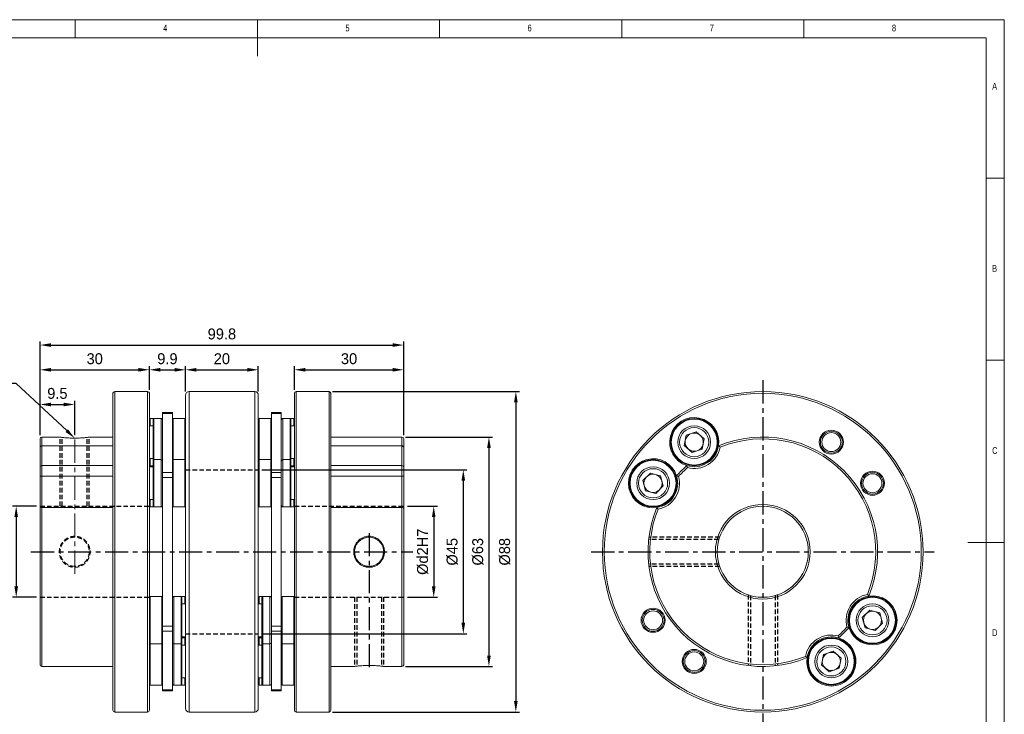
# Model space of a CAD drawing. Header units: millimetres. Extents: x 5 to 415, y 5 to 292.
# Tile 3 of 3: x 145 to 415, y 101 to 292. Entities that reach past the tile are written whole.
import ezdxf
from ezdxf import colors
from ezdxf.entities.mleader import LeaderData, LeaderLine
from ezdxf.math import Vec2, Vec3

# ---------------------------------------------------------------- set-up
doc = ezdxf.new("R2010")
doc.units = ezdxf.units.MM
doc.header["$PDSIZE"] = -1
doc.linetypes.add('CENTER', pattern=[10.16, 6.35, -1.27, 1.27, -1.27])
doc.linetypes.add('HIDDEN', pattern=[1.905, 1.27, -0.635])
doc.styles.add('SLDTEXTSTYLE0', font='TXT', dxfattribs={"width": 0.75})
doc.dimstyles.new('ISO-25', dxfattribs={"dimtxt": 2.5, "dimasz": 2.5, "dimexe": 1.25, "dimexo": 0.625, "dimtad": 1, "dimtxsty": 'Standard', "dimcen": 2.5, "dimadec": 0, "dimazin": 0, "dimtfac": 1, "dimtmove": 0, "dimatfit": 3, "dimfxl": 0, "dimarcsym": 0})

# ---------------------------------------------------------------- blocks, each defined once
blk = doc.blocks.new('*D4')
at = {"color": 1, "lineweight": -2}
for p, q in [((150.36, 177.92), (150.36, 196.88)), ((153.36, 195.88), (177.36, 195.88)), ((180.36, 190.42), (180.36, 196.88))]:
    blk.add_line(p, q, dxfattribs=at)
at = {"color": 1}
for points in [[(153.36, 196.38), (153.36, 195.38), (150.36, 195.88)], [(177.36, 196.38), (177.36, 195.38), (180.36, 195.88)]]:
    blk.add_solid(points, dxfattribs=at)
at = {"layer": 'Defpoints', "color": 0}
for p in [(180.36, 195.88), (180.36, 189.42), (150.36, 176.92)]:
    blk.add_point(p, dxfattribs=at)
at = {"color": 0, "insert": (165.36, 198.9), "char_height": 3, "attachment_point": 5}
blk.add_mtext('30', dxfattribs=at)
blk = doc.blocks.new('*D5')
at = {"color": 1, "lineweight": -2}
for p, q in [((220.16, 190.42), (220.16, 196.88)), ((223.16, 195.88), (247.16, 195.88)), ((250.16, 177.92), (250.16, 196.88))]:
    blk.add_line(p, q, dxfattribs=at)
at = {"color": 1}
for points in [[(223.16, 196.38), (223.16, 195.38), (220.16, 195.88)], [(247.16, 196.38), (247.16, 195.38), (250.16, 195.88)]]:
    blk.add_solid(points, dxfattribs=at)
at = {"layer": 'Defpoints', "color": 0}
for p in [(250.16, 195.88), (220.16, 189.42), (250.16, 176.92)]:
    blk.add_point(p, dxfattribs=at)
at = {"color": 0, "insert": (235.16, 198.9), "char_height": 3, "attachment_point": 5}
blk.add_mtext('30', dxfattribs=at)
blk = doc.blocks.new('*D6')
at = {"color": 1, "lineweight": -2}
for p, q in [((190.26, 189.92), (190.26, 196.88)), ((193.26, 195.88), (207.26, 195.88)), ((210.26, 189.92), (210.26, 196.88))]:
    blk.add_line(p, q, dxfattribs=at)
at = {"color": 1}
for points in [[(193.26, 196.38), (193.26, 195.38), (190.26, 195.88)], [(207.26, 196.38), (207.26, 195.38), (210.26, 195.88)]]:
    blk.add_solid(points, dxfattribs=at)
at = {"layer": 'Defpoints', "color": 0}
for p in [(210.26, 195.88), (190.26, 188.92), (210.26, 188.92)]:
    blk.add_point(p, dxfattribs=at)
at = {"color": 0, "insert": (200.26, 198.9), "char_height": 3, "attachment_point": 5}
blk.add_mtext('20', dxfattribs=at)
blk = doc.blocks.new('*D7')
at = {"color": 1, "lineweight": -2}
for p, q in [((180.36, 190.42), (180.36, 196.88)), ((183.36, 195.88), (187.26, 195.88)), ((190.26, 189.96), (190.26, 196.88))]:
    blk.add_line(p, q, dxfattribs=at)
at = {"color": 1}
for points in [[(183.36, 196.38), (183.36, 195.38), (180.36, 195.88)], [(187.26, 196.38), (187.26, 195.38), (190.26, 195.88)]]:
    blk.add_solid(points, dxfattribs=at)
at = {"layer": 'Defpoints', "color": 0}
for p in [(190.26, 195.88), (180.36, 189.42), (190.26, 188.96)]:
    blk.add_point(p, dxfattribs=at)
at = {"color": 0, "insert": (185.31, 198.9), "char_height": 3, "attachment_point": 5}
blk.add_mtext('9.9', dxfattribs=at)
blk = doc.blocks.new('*D8')
at = {"color": 1, "lineweight": -2}
for p, q in [((150.36, 177.92), (150.36, 203.67)), ((250.16, 177.92), (250.16, 203.67)), ((153.36, 202.67), (247.16, 202.67))]:
    blk.add_line(p, q, dxfattribs=at)
at = {"color": 1}
for points in [[(153.36, 203.17), (153.36, 202.17), (150.36, 202.67)], [(247.16, 203.17), (247.16, 202.17), (250.16, 202.67)]]:
    blk.add_solid(points, dxfattribs=at)
at = {"layer": 'Defpoints', "color": 0}
for p in [(250.16, 202.67), (150.36, 176.92), (250.16, 176.92)]:
    blk.add_point(p, dxfattribs=at)
at = {"color": 0, "insert": (200.26, 205.7), "char_height": 3, "attachment_point": 5}
blk.add_mtext('99.8', dxfattribs=at)
blk = doc.blocks.new('*D9')
at = {"color": 1, "lineweight": -2}
for p, q in [((150.36, 177.92), (150.36, 187.35)), ((159.86, 178.13), (159.86, 187.35)), ((153.36, 186.35), (156.86, 186.35))]:
    blk.add_line(p, q, dxfattribs=at)
at = {"color": 1}
for points in [[(153.36, 186.85), (153.36, 185.85), (150.36, 186.35)], [(156.86, 186.85), (156.86, 185.85), (159.86, 186.35)]]:
    blk.add_solid(points, dxfattribs=at)
at = {"layer": 'Defpoints', "color": 0}
for p in [(159.86, 186.35), (150.36, 176.92), (159.86, 177.13)]:
    blk.add_point(p, dxfattribs=at)
at = {"color": 0, "insert": (155.11, 189.38), "char_height": 3, "attachment_point": 5}
blk.add_mtext('9.5', dxfattribs=at)
blk = doc.blocks.new('*D10')
at = {"color": 1, "lineweight": -2}
for p, q in [((251.16, 158.42), (259.4, 158.42)), ((258.4, 155.42), (258.4, 136.42)), ((251.16, 133.42), (259.4, 133.42))]:
    blk.add_line(p, q, dxfattribs=at)
at = {"color": 1}
for points in [[(257.9, 155.42), (258.9, 155.42), (258.4, 158.42)], [(257.9, 136.42), (258.9, 136.42), (258.4, 133.42)]]:
    blk.add_solid(points, dxfattribs=at)
at = {"layer": 'Defpoints', "color": 0}
for p in [(250.16, 158.42), (250.16, 133.42), (258.4, 133.42)]:
    blk.add_point(p, dxfattribs=at)
at = {"color": 0, "insert": (255.38, 145.92), "char_height": 3, "attachment_point": 5, "rotation": 90}
blk.add_mtext('%%cd2H7', dxfattribs=at)
blk = doc.blocks.new('*D11')
at = {"color": 1, "lineweight": -2}
for p, q in [((149.36, 158.42), (142.81, 158.42)), ((143.81, 155.42), (143.81, 136.42)), ((149.36, 133.42), (142.81, 133.42))]:
    blk.add_line(p, q, dxfattribs=at)
at = {"color": 1}
for points in [[(143.31, 155.42), (144.31, 155.42), (143.81, 158.42)], [(143.31, 136.42), (144.31, 136.42), (143.81, 133.42)]]:
    blk.add_solid(points, dxfattribs=at)
at = {"layer": 'Defpoints', "color": 0}
for p in [(150.36, 158.42), (143.81, 133.42), (150.36, 133.42)]:
    blk.add_point(p, dxfattribs=at)
at = {"color": 0, "insert": (140.78, 145.92), "char_height": 3, "attachment_point": 5, "rotation": 90}
blk.add_mtext('%%cd1H7', dxfattribs=at)
blk = doc.blocks.new('*D12')
at = {"color": 1, "lineweight": -2}
for p, q in [((250.66, 177.42), (274.55, 177.42)), ((273.55, 174.42), (273.55, 117.42)), ((250.66, 114.42), (274.55, 114.42))]:
    blk.add_line(p, q, dxfattribs=at)
at = {"color": 1}
for points in [[(273.05, 174.42), (274.05, 174.42), (273.55, 177.42)], [(273.05, 117.42), (274.05, 117.42), (273.55, 114.42)]]:
    blk.add_solid(points, dxfattribs=at)
at = {"layer": 'Defpoints', "color": 0}
for p in [(249.66, 177.42), (249.66, 114.42), (273.55, 114.42)]:
    blk.add_point(p, dxfattribs=at)
at = {"color": 0, "insert": (270.52, 145.92), "char_height": 3, "attachment_point": 5, "rotation": 90}
blk.add_mtext('%%c63', dxfattribs=at)
blk = doc.blocks.new('*D13')
at = {"color": 1, "lineweight": -2}
for p, q in [((230.66, 189.92), (281.94, 189.92)), ((280.94, 186.92), (280.94, 104.92)), ((230.66, 101.92), (281.94, 101.92))]:
    blk.add_line(p, q, dxfattribs=at)
at = {"color": 1}
for points in [[(280.44, 186.92), (281.44, 186.92), (280.94, 189.92)], [(280.44, 104.92), (281.44, 104.92), (280.94, 101.92)]]:
    blk.add_solid(points, dxfattribs=at)
at = {"layer": 'Defpoints', "color": 0}
for p in [(229.66, 189.92), (229.66, 101.92), (280.94, 101.92)]:
    blk.add_point(p, dxfattribs=at)
at = {"color": 0, "insert": (277.91, 145.92), "char_height": 3, "attachment_point": 5, "rotation": 90}
blk.add_mtext('%%c88', dxfattribs=at)
blk = doc.blocks.new('*D14')
at = {"color": 1, "lineweight": -2}
for p, q in [((211.26, 168.42), (267.52, 168.42)), ((266.52, 165.42), (266.52, 126.42)), ((211.26, 123.42), (267.52, 123.42))]:
    blk.add_line(p, q, dxfattribs=at)
at = {"color": 1}
for points in [[(266.02, 165.42), (267.02, 165.42), (266.52, 168.42)], [(266.02, 126.42), (267.02, 126.42), (266.52, 123.42)]]:
    blk.add_solid(points, dxfattribs=at)
at = {"layer": 'Defpoints', "color": 0}
for p in [(210.26, 168.42), (210.26, 123.42), (266.52, 123.42)]:
    blk.add_point(p, dxfattribs=at)
at = {"color": 0, "insert": (263.49, 145.92), "char_height": 3, "attachment_point": 5, "rotation": 90}
blk.add_mtext('%%c45', dxfattribs=at)

msp = doc.modelspace()

# ---------------------------------------------------------------- linework, layer by layer
at = {"color": 7, "linetype": 'Continuous', "lineweight": 0}
for p, q in [((415, 292), (5, 292)), ((160, 287), (160, 292)), ((210, 292), (210, 282)), ((260, 287), (260, 292)), ((310, 292), (310, 287)), ((360, 287), (360, 292)), ((415, 5), (415, 292)), ((410, 287), (10, 287)), ((410, 287), (410, 60.25)), ((415, 248.5), (410, 248.5)), ((410, 198.5), (415, 198.5)), ((415, 148.5), (405, 148.5))]:
    msp.add_line(p, q, dxfattribs=at)
at = {"color": 1, "linetype": 'CENTER'}
for p, q in [((348.71, 192.996), (348.71, 98.836)), ((240.661, 151.064), (240.661, 113.819)), ((147.866, 145.916), (252.656, 145.916)), ((301.63, 145.916), (395.79, 145.916))]:
    msp.add_line(p, q, dxfattribs=at)
at = {"color": 7, "linetype": 'Continuous', "lineweight": 15}
for p, q in [((170.361, 145.916), (170.361, 189.416)), ((179.861, 189.916), (170.861, 189.916)), ((170.861, 189.916), (170.861, 145.916)), ((179.861, 145.916), (179.861, 189.916)), ((180.361, 189.416), (180.361, 145.916)), ((209.261, 189.916), (191.261, 189.916)), ((191.261, 189.916), (191.261, 114.804)), ((209.261, 114.804), (209.261, 189.916)), ((220.161, 102.416), (220.161, 189.416)), ((229.661, 189.916), (220.661, 189.916)), ((220.661, 189.916), (220.661, 101.916)), ((229.661, 101.916), (229.661, 189.916)), ((230.161, 189.416), (230.161, 102.416)), ((190.261, 115.511), (190.261, 188.916)), ((210.261, 188.916), (210.261, 115.511)), ((186.661, 184.111), (183.961, 184.111)), ((183.961, 183.845), (183.961, 184.111)), ((186.661, 183.845), (183.961, 183.845)), ((183.961, 167.721), (183.961, 183.845)), ((186.661, 184.111), (186.661, 183.845)), ((186.661, 167.721), (186.661, 183.845)), ((216.561, 184.111), (213.861, 184.111)), ((213.861, 183.845), (213.861, 184.111)), ((216.561, 183.845), (213.861, 183.845)), ((213.861, 183.845), (213.861, 167.721)), ((216.561, 184.111), (216.561, 183.845)), ((216.561, 183.845), (216.561, 167.721)), ((181.561, 182.522), (180.561, 182.522)), ((180.561, 182.522), (180.561, 180.522)), ((181.361, 182.294), (181.361, 182.322)), ((181.361, 171.028), (181.361, 182.294)), ((183.561, 182.522), (181.561, 182.522)), ((181.561, 182.522), (181.561, 171.228)), ((183.761, 182.522), (183.561, 182.522)), ((183.561, 182.493), (183.561, 182.522)), ((183.561, 171.228), (183.561, 182.493)), ((183.761, 182.468), (183.761, 182.522)), ((190.061, 182.522), (186.861, 182.522)), ((186.861, 182.522), (186.861, 182.168)), ((186.861, 182.168), (186.861, 171.228)), ((190.061, 182.168), (190.061, 182.522)), ((190.061, 171.228), (190.061, 182.168)), ((213.661, 182.522), (210.461, 182.522)), ((210.461, 182.522), (210.461, 180.618)), ((213.661, 180.618), (213.661, 182.522)), ((216.961, 182.522), (216.761, 182.522)), ((216.761, 182.522), (216.761, 182.468)), ((218.961, 182.522), (216.961, 182.522)), ((216.961, 182.522), (216.961, 179.41)), ((219.961, 182.522), (218.961, 182.522)), ((218.961, 179.41), (218.961, 182.522)), ((219.161, 182.322), (219.161, 179.306)), ((219.961, 180.522), (219.961, 182.522)), ((181.361, 180.522), (180.361, 180.522)), ((210.461, 180.618), (210.461, 171.228)), ((213.661, 171.228), (213.661, 180.618)), ((216.961, 179.41), (216.961, 171.228)), ((218.961, 171.228), (218.961, 179.41)), ((220.161, 180.522), (219.161, 180.522)), ((219.161, 179.306), (219.161, 171.028)), ((330.449, 178.856), (327.719, 177.916)), ((332.628, 176.962), (330.449, 178.856)), ((150.361, 174.624), (150.361, 176.916)), ((155.633, 177.416), (150.861, 177.416)), ((150.861, 177.416), (150.861, 174.982)), ((170.361, 177.416), (164.09, 177.416)), ((249.661, 177.416), (230.161, 177.416)), ((249.661, 174.982), (249.661, 177.416)), ((250.161, 176.916), (250.161, 174.624)), ((327.169, 175.082), (327.719, 177.916)), ((332.628, 176.962), (332.077, 174.128)), ((150.361, 168.772), (150.361, 174.624)), ((150.861, 174.982), (170.361, 174.982)), ((150.861, 174.982), (150.861, 169.555)), ((249.661, 174.982), (230.161, 174.982)), ((249.661, 169.557), (249.661, 174.982)), ((250.161, 174.624), (250.161, 168.772)), ((329.347, 173.188), (327.169, 175.082)), ((329.347, 173.188), (332.077, 174.128)), ((180.361, 171.522), (181.361, 171.522)), ((180.561, 171.522), (180.561, 169.522)), ((181.361, 170.105), (181.361, 171.028)), ((183.561, 171.228), (181.561, 171.228)), ((181.561, 171.228), (181.561, 170.275)), ((181.561, 170.275), (181.561, 158.228)), ((183.561, 170.275), (183.561, 171.228)), ((183.561, 158.228), (183.561, 170.275)), ((190.061, 171.228), (186.861, 171.228)), ((186.861, 171.228), (186.861, 169.325)), ((190.061, 169.325), (190.061, 171.228)), ((213.661, 171.228), (210.461, 171.228)), ((210.461, 171.228), (210.461, 166.845)), ((213.661, 166.845), (213.661, 171.228)), ((218.961, 171.228), (216.961, 171.228)), ((216.961, 171.228), (216.961, 165.342)), ((218.961, 165.342), (218.961, 171.228)), ((219.161, 171.522), (220.161, 171.522)), ((219.161, 171.028), (219.161, 165.323)), ((219.961, 169.522), (219.961, 171.522)), ((150.361, 166.591), (150.361, 169.015)), ((170.361, 169.572), (150.861, 169.572)), ((150.861, 169.572), (150.861, 166.717)), ((181.361, 169.228), (180.361, 169.228)), ((180.561, 169.522), (181.361, 169.522)), ((180.561, 169.522), (180.561, 169.228)), ((181.361, 158.428), (181.361, 170.105)), ((183.961, 167.721), (186.661, 167.721)), ((183.961, 166.317), (183.961, 167.721)), ((186.661, 167.721), (186.661, 166.317)), ((186.861, 169.325), (186.861, 158.228)), ((190.061, 158.228), (190.061, 169.325)), ((213.861, 167.721), (216.561, 167.721)), ((213.861, 166.317), (213.861, 167.721)), ((216.561, 167.721), (216.561, 166.317)), ((219.161, 169.522), (219.961, 169.522)), ((220.161, 169.228), (219.161, 169.228)), ((219.961, 169.228), (219.961, 169.522)), ((230.161, 169.572), (249.661, 169.572)), ((249.661, 166.717), (249.661, 169.572)), ((250.161, 169.015), (250.161, 166.591)), ((150.361, 157.614), (150.361, 166.591)), ((150.861, 166.717), (150.861, 158.059)), ((170.361, 166.717), (150.861, 166.717)), ((186.661, 166.317), (183.961, 166.317)), ((183.961, 166.317), (183.961, 125.516)), ((186.661, 166.317), (186.661, 125.516)), ((210.461, 166.845), (210.461, 158.228)), ((213.661, 158.228), (213.661, 166.845)), ((216.561, 166.317), (213.861, 166.317)), ((213.861, 125.516), (213.861, 166.317)), ((216.561, 125.516), (216.561, 166.317)), ((216.961, 165.342), (216.961, 158.228)), ((218.961, 158.228), (218.961, 165.342)), ((219.161, 165.323), (219.161, 158.428)), ((230.161, 166.717), (249.661, 166.717)), ((249.661, 158.059), (249.661, 166.717)), ((250.161, 166.591), (250.161, 157.614)), ((317.857, 167.517), (315.816, 165.476)), ((316.563, 162.687), (315.816, 165.476)), ((320.646, 166.77), (317.857, 167.517)), ((320.646, 166.77), (321.393, 163.981)), ((319.352, 161.94), (316.563, 162.687)), ((319.352, 161.94), (321.393, 163.981)), ((180.361, 160.228), (181.361, 160.228)), ((180.561, 160.228), (180.561, 158.228)), ((219.161, 160.228), (220.161, 160.228)), ((219.961, 158.228), (219.961, 160.228)), ((150.361, 114.916), (150.361, 157.614)), ((150.861, 158.059), (170.361, 158.059)), ((150.861, 158.059), (150.861, 114.416)), ((180.561, 158.228), (181.561, 158.228)), ((181.561, 158.228), (183.561, 158.228)), ((183.561, 158.228), (183.761, 158.228)), ((183.761, 158.228), (183.761, 158.282)), ((186.861, 158.228), (190.061, 158.228)), ((210.461, 158.228), (213.661, 158.228)), ((216.761, 158.282), (216.761, 158.228)), ((216.761, 158.228), (216.961, 158.228)), ((216.961, 158.228), (218.961, 158.228)), ((218.961, 158.228), (219.961, 158.228)), ((249.661, 158.059), (230.161, 158.059)), ((249.661, 114.416), (249.661, 158.059)), ((250.161, 157.614), (250.161, 114.916)), ((170.361, 102.416), (170.361, 145.916)), ((170.861, 145.916), (170.861, 101.916)), ((179.861, 101.916), (179.861, 145.916)), ((180.361, 145.916), (180.361, 102.416)), ((183.761, 133.604), (180.561, 133.604)), ((180.561, 133.604), (180.561, 126.315)), ((183.761, 126.315), (183.761, 133.604)), ((187.061, 133.604), (186.861, 133.604)), ((186.861, 133.604), (186.861, 133.551)), ((189.061, 133.604), (187.061, 133.604)), ((187.061, 133.604), (187.061, 120.604)), ((190.061, 133.604), (189.061, 133.604)), ((189.061, 120.604), (189.061, 133.604)), ((189.261, 133.404), (189.261, 120.804)), ((190.061, 131.604), (190.061, 133.604)), ((211.461, 133.604), (210.461, 133.604)), ((210.461, 133.604), (210.461, 131.604)), ((211.261, 120.804), (211.261, 133.404)), ((213.461, 133.604), (211.461, 133.604)), ((211.461, 133.604), (211.461, 120.604)), ((213.661, 133.604), (213.461, 133.604)), ((213.461, 120.604), (213.461, 133.604)), ((213.661, 133.551), (213.661, 133.604)), ((219.961, 133.604), (216.761, 133.604)), ((216.761, 133.604), (216.761, 121.651)), ((219.961, 121.651), (219.961, 133.604)), ((190.261, 131.604), (189.261, 131.604)), ((211.261, 131.604), (210.261, 131.604)), ((378.069, 129.893), (376.028, 127.851)), ((378.069, 129.893), (380.857, 129.145)), ((376.775, 125.063), (376.028, 127.851)), ((380.857, 129.145), (381.604, 126.357)), ((180.561, 126.315), (180.561, 120.604)), ((183.761, 120.604), (183.761, 126.315)), ((183.961, 125.516), (186.661, 125.516)), ((183.961, 124.111), (183.961, 125.516)), ((186.661, 125.516), (186.661, 124.111)), ((213.861, 125.516), (216.561, 125.516)), ((213.861, 124.111), (213.861, 125.516)), ((216.561, 125.516), (216.561, 124.111)), ((376.775, 125.063), (379.563, 124.316)), ((379.563, 124.316), (381.604, 126.357)), ((150.361, 122.817), (150.361, 123.061)), ((186.661, 124.111), (183.961, 124.111)), ((183.961, 107.987), (183.961, 124.111)), ((186.661, 107.987), (186.661, 124.111)), ((189.261, 122.604), (190.261, 122.604)), ((190.061, 122.311), (189.261, 122.311)), ((190.061, 122.311), (190.061, 122.604)), ((190.061, 120.311), (190.061, 122.311)), ((210.261, 122.604), (211.261, 122.604)), ((210.461, 122.604), (210.461, 122.311)), ((211.261, 122.311), (210.461, 122.311)), ((210.461, 122.311), (210.461, 120.311)), ((216.561, 124.111), (213.861, 124.111)), ((213.861, 124.111), (213.861, 107.987)), ((216.561, 124.111), (216.561, 107.987)), ((216.761, 121.651), (216.761, 120.604)), ((219.961, 120.604), (219.961, 121.651)), ((250.161, 123.061), (250.161, 122.817)), ((180.561, 120.604), (183.761, 120.604)), ((180.561, 120.604), (180.561, 112.273)), ((183.761, 112.273), (183.761, 120.604)), ((187.061, 120.604), (189.061, 120.604)), ((187.061, 120.604), (187.061, 109.311)), ((189.061, 109.311), (189.061, 120.604)), ((189.261, 120.804), (189.261, 109.511)), ((190.261, 120.311), (189.261, 120.311)), ((211.261, 120.311), (210.261, 120.311)), ((211.261, 109.511), (211.261, 120.804)), ((211.461, 120.604), (213.461, 120.604)), ((211.461, 120.604), (211.461, 109.311)), ((213.461, 109.311), (213.461, 120.604)), ((216.761, 120.604), (219.961, 120.604)), ((216.761, 120.604), (216.761, 109.359)), ((219.961, 109.311), (219.961, 120.604)), ((364.793, 114.871), (365.344, 117.704)), ((368.073, 118.644), (365.344, 117.704)), ((368.073, 118.644), (370.252, 116.75)), ((370.252, 116.75), (369.701, 113.917)), ((150.861, 114.416), (170.361, 114.416)), ((190.261, 102.916), (190.261, 115.511)), ((191.261, 114.804), (191.261, 101.916)), ((209.261, 101.916), (209.261, 114.804)), ((210.261, 115.511), (210.261, 102.916)), ((230.161, 114.416), (236.433, 114.416)), ((244.89, 114.416), (249.661, 114.416)), ((364.793, 114.871), (366.972, 112.977)), ((366.972, 112.977), (369.701, 113.917)), ((180.561, 112.273), (180.561, 109.311)), ((183.761, 109.311), (183.761, 112.273)), ((189.261, 111.311), (190.261, 111.311)), ((190.061, 109.311), (190.061, 111.311)), ((210.261, 111.311), (211.261, 111.311)), ((210.461, 111.311), (210.461, 109.311)), ((180.561, 109.311), (183.761, 109.311)), ((186.861, 109.364), (186.861, 109.311)), ((186.861, 109.311), (187.061, 109.311)), ((187.061, 109.311), (189.061, 109.311)), ((189.061, 109.311), (190.061, 109.311)), ((210.461, 109.311), (211.461, 109.311)), ((211.461, 109.311), (213.461, 109.311)), ((213.461, 109.311), (213.661, 109.311)), ((213.661, 109.311), (213.661, 109.364)), ((216.761, 109.359), (216.761, 109.311)), ((216.761, 109.311), (219.961, 109.311)), ((183.961, 107.987), (186.661, 107.987)), ((183.961, 107.721), (183.961, 107.987)), ((183.961, 107.721), (186.661, 107.721)), ((186.661, 107.987), (186.661, 107.721)), ((213.861, 107.987), (216.561, 107.987)), ((213.861, 107.721), (213.861, 107.987)), ((213.861, 107.721), (216.561, 107.721)), ((216.561, 107.987), (216.561, 107.721)), ((170.861, 101.916), (179.861, 101.916)), ((191.261, 101.916), (209.261, 101.916)), ((220.661, 101.916), (229.661, 101.916))]:
    msp.add_line(p, q, dxfattribs=at)
at = {"color": 1, "linetype": 'CENTER', "lineweight": 15}
msp.add_line((159.861, 139.873), (159.861, 178.905), dxfattribs=at)
at = {"color": 5, "linetype": 'HIDDEN'}
for p, q in [((155.861, 158.416), (155.861, 177.387)), ((156.461, 158.416), (156.461, 177.314)), ((163.261, 158.416), (163.261, 177.314)), ((163.861, 158.416), (163.861, 177.387)), ((190.261, 168.416), (210.261, 168.416)), ((150.361, 158.416), (180.362, 158.416)), ((220.161, 158.416), (250.161, 158.416)), ((336.682, 149.316), (317.394, 149.316)), ((336.868, 149.916), (317.465, 149.916)), ((336.682, 142.516), (317.394, 142.516)), ((336.868, 141.916), (317.465, 141.916)), ((150.361, 133.416), (180.362, 133.416)), ((220.161, 133.416), (250.161, 133.416)), ((236.661, 133.416), (236.661, 114.446)), ((237.261, 133.416), (237.261, 114.518)), ((244.061, 133.416), (244.061, 114.518)), ((244.661, 133.416), (244.661, 114.446)), ((344.71, 134.074), (344.71, 114.671)), ((345.31, 133.888), (345.31, 114.6)), ((352.11, 133.888), (352.11, 114.6)), ((352.71, 134.074), (352.71, 114.671)), ((190.261, 123.416), (210.261, 123.416))]:
    msp.add_line(p, q, dxfattribs=at)
at = {"color": 7, "linetype": 'Continuous', "lineweight": 15, "flags": 128}
for points in [[(150.861, 174.982), (150.711, 174.965), (150.578, 174.92), (150.469, 174.847), (150.391, 174.746), (150.361, 174.627), (150.361, 174.624)], [(250.161, 174.624), (250.161, 174.627), (250.132, 174.746), (250.054, 174.847), (249.944, 174.92), (249.811, 174.965), (249.661, 174.982)], [(150.361, 166.591), (150.361, 166.592), (150.391, 166.635), (150.469, 166.671), (150.578, 166.696), (150.711, 166.712), (150.861, 166.717)], [(249.661, 166.717), (249.811, 166.712), (249.944, 166.696), (250.054, 166.671), (250.132, 166.635), (250.161, 166.592), (250.161, 166.591)]]:
    msp.add_lwpolyline(points, dxfattribs=at)
at = {"color": 7, "linetype": 'Continuous', "lineweight": 15}
for centre, radius in [((348.71, 145.916), 44), ((348.71, 145.916), 43.5), ((329.898, 176.022), 6.5), ((329.898, 176.022), 6.3), ((329.898, 176.022), 4.5), ((329.898, 176.022), 4), ((367.522, 176.022), 3.3), ((367.522, 176.022), 3), ((367.522, 176.022), 2.6), ((318.605, 164.728), 6.5), ((318.605, 164.728), 6.3), ((318.605, 164.728), 4.5), ((318.605, 164.728), 4), ((378.816, 164.728), 3.3), ((378.816, 164.728), 3), ((378.816, 164.728), 2.6), ((348.71, 145.916), 13), ((348.71, 145.916), 12.5), ((378.816, 127.104), 6.5), ((378.816, 127.104), 6.3), ((318.605, 127.104), 3.3), ((318.605, 127.104), 3), ((378.816, 127.104), 4.5), ((378.816, 127.104), 4), ((318.605, 127.104), 2.6), ((367.522, 115.811), 6.5), ((367.522, 115.811), 6.3), ((329.898, 115.811), 3.3), ((367.522, 115.811), 4.5), ((367.522, 115.811), 4), ((329.898, 115.811), 3), ((329.898, 115.811), 2.6)]:
    msp.add_circle(centre, radius, dxfattribs=at)
for centre, radius, start, end in [((170.861, 189.416), 0.5, 90, 180), ((179.861, 189.416), 0.5, 0, 90), ((191.261, 188.916), 1, 90, 180), ((209.261, 188.916), 1, 0, 90), ((220.661, 189.416), 0.5, 90, 180), ((229.661, 189.416), 0.5, 0, 90), ((180.561, 182.322), 0.2, 90, 180), ((181.561, 182.322), 0.2, 90, 180), ((183.561, 182.122), 0.4, 0, 90), ((183.761, 182.322), 0.2, 0, 90), ((186.861, 182.322), 0.2, 90, 180), ((190.061, 182.322), 0.2, 0, 90), ((210.461, 182.322), 0.2, 90, 180), ((213.661, 182.322), 0.2, 0, 90), ((216.961, 182.122), 0.4, 90, 180), ((216.761, 182.322), 0.2, 90, 180), ((218.961, 182.322), 0.2, 0, 90), ((219.961, 182.322), 0.2, 0, 90), ((329.898, 176.022), 6.75, 351.13511, 252.86489), ((329.898, 176.022), 2.5, 109, 169), ((329.898, 176.022), 2.5, 49, 109), ((150.861, 176.916), 0.5, 90, 180), ((249.661, 176.916), 0.5, 0, 90), ((329.898, 176.022), 2.5, 169, 229), ((329.898, 176.022), 2.5, 349, 49), ((348.71, 145.916), 31.5, 337.32617, 112.67383), ((348.71, 145.916), 31, 337.82982, 112.17018), ((329.898, 176.022), 6.75, 252.86489, 351.13511), ((329.898, 176.022), 7.25, 255.11484, 348.88516), ((329.898, 176.022), 2.5, 229, 289), ((329.898, 176.022), 2.5, 289, 349), ((322.065, 156.485), 23.504, 50.5111, 51.90178), ((181.561, 171.028), 0.2, 90, 180), ((183.561, 170.828), 0.4, 0, 90), ((186.861, 171.028), 0.2, 90, 180), ((190.061, 171.028), 0.2, 0, 90), ((210.461, 171.028), 0.2, 90, 180), ((213.661, 171.028), 0.2, 0, 90), ((216.961, 170.828), 0.4, 90, 180), ((218.961, 171.028), 0.2, 0, 90), ((318.605, 164.728), 6.75, 17.13511, 278.86489), ((150.897, 169.037), 0.536, 93.79261, 182.31178), ((180.561, 169.722), 0.2, 180, 270), ((219.961, 169.722), 0.2, 270, 0), ((249.626, 169.037), 0.536, 357.67138, 86.2236), ((348.71, 145.916), 31.5, 131.32617, 138.67383), ((348.71, 145.916), 31, 131.82982, 138.17018), ((351.248, 174.579), 23.87, 192.10873, 193.47811), ((318.605, 164.728), 2.5, 135, 195), ((318.605, 164.728), 2.5, 75, 135), ((318.605, 164.728), 2.5, 15, 75), ((318.605, 164.728), 6.75, 278.86489, 17.13511), ((318.605, 164.728), 7.25, 281.11484, 14.88516), ((318.605, 164.728), 2.5, 315, 15), ((320.048, 143.378), 23.87, 76.52189, 77.89127), ((318.605, 164.728), 2.5, 195, 255), ((318.605, 164.728), 2.5, 255, 315), ((150.832, 157.589), 0.471, 86.41914, 176.87335), ((180.561, 158.428), 0.2, 180, 270), ((181.561, 158.428), 0.2, 180, 270), ((183.561, 158.628), 0.4, 270, 0), ((183.761, 158.428), 0.2, 270, 0), ((186.861, 158.428), 0.2, 180, 270), ((190.061, 158.428), 0.2, 270, 0), ((210.461, 158.428), 0.2, 180, 270), ((213.661, 158.428), 0.2, 270, 0), ((216.961, 158.628), 0.4, 180, 270), ((216.761, 158.428), 0.2, 180, 270), ((218.961, 158.428), 0.2, 270, 0), ((219.961, 158.428), 0.2, 270, 0), ((249.691, 157.589), 0.471, 3.10898, 93.59788), ((348.71, 145.916), 31.5, 157.32617, 292.67383), ((348.71, 145.916), 31, 157.82982, 292.17018), ((338.142, 172.562), 23.504, 218.09822, 219.4889), ((240.591, 145.801), 3.887, 178.27645, 271.0383), ((240.707, 145.834), 3.92, 269.3252, 1.22641), ((180.561, 133.404), 0.2, 90, 180), ((183.761, 133.404), 0.2, 0, 90), ((187.061, 133.204), 0.4, 90, 180), ((186.861, 133.404), 0.2, 90, 180), ((189.061, 133.404), 0.2, 0, 90), ((190.061, 133.404), 0.2, 0, 90), ((210.461, 133.404), 0.2, 90, 180), ((211.461, 133.404), 0.2, 90, 180), ((213.461, 133.204), 0.4, 0, 90), ((213.661, 133.404), 0.2, 0, 90), ((216.761, 133.404), 0.2, 90, 180), ((219.961, 133.404), 0.2, 0, 90), ((378.816, 127.104), 7.25, 101.11484, 194.88516), ((378.816, 127.104), 6.75, 98.86489, 197.13511), ((378.816, 127.104), 6.75, 197.13511, 98.86489), ((359.279, 119.271), 23.504, 38.09822, 39.4889), ((378.816, 127.104), 2.5, 135, 195), ((378.816, 127.104), 2.5, 75, 135), ((378.816, 127.104), 2.5, 15, 75), ((378.816, 127.104), 2.5, 315, 15), ((348.71, 145.916), 31, 311.82982, 318.17018), ((348.71, 145.916), 31.5, 311.32617, 318.67383), ((377.373, 148.454), 23.87, 256.52189, 257.89127), ((378.816, 127.104), 2.5, 195, 255), ((378.816, 127.104), 2.5, 255, 315), ((190.061, 122.111), 0.2, 0, 90), ((210.461, 122.111), 0.2, 90, 180), ((367.522, 115.811), 7.25, 75.11484, 168.88516), ((367.522, 115.811), 6.75, 171.13511, 72.86489), ((367.522, 115.811), 6.75, 72.86489, 171.13511), ((346.172, 117.254), 23.87, 12.10873, 13.47811), ((180.561, 120.804), 0.2, 180, 270), ((183.761, 120.804), 0.2, 270, 0), ((187.061, 121.004), 0.4, 180, 270), ((189.061, 120.804), 0.2, 270, 0), ((211.461, 120.804), 0.2, 180, 270), ((213.461, 121.004), 0.4, 270, 0), ((216.761, 120.804), 0.2, 180, 270), ((219.961, 120.804), 0.2, 270, 0), ((375.356, 135.348), 23.504, 230.5111, 231.90178), ((367.522, 115.811), 2.5, 169, 229), ((367.522, 115.811), 2.5, 109, 169), ((367.522, 115.811), 2.5, 49, 109), ((367.522, 115.811), 2.5, 349, 49), ((150.861, 114.916), 0.5, 180, 270), ((249.661, 114.916), 0.5, 270, 0), ((367.522, 115.811), 2.5, 229, 289), ((367.522, 115.811), 2.5, 289, 349), ((180.561, 109.511), 0.2, 180, 270), ((183.761, 109.511), 0.2, 270, 0), ((187.061, 109.711), 0.4, 180, 270), ((186.861, 109.511), 0.2, 180, 270), ((189.061, 109.511), 0.2, 270, 0), ((190.061, 109.511), 0.2, 270, 0), ((210.461, 109.511), 0.2, 180, 270), ((211.461, 109.511), 0.2, 180, 270), ((213.461, 109.711), 0.4, 270, 0), ((213.661, 109.511), 0.2, 270, 0), ((216.761, 109.511), 0.2, 180, 270), ((219.961, 109.511), 0.2, 270, 0), ((191.261, 102.916), 1, 180, 270), ((209.261, 102.916), 1, 270, 0), ((170.861, 102.416), 0.5, 180, 270), ((179.861, 102.416), 0.5, 270, 0), ((220.661, 102.416), 0.5, 180, 270), ((229.661, 102.416), 0.5, 270, 0)]:
    msp.add_arc(centre, radius, start, end, dxfattribs=at)
for points, knots in [([(164.09, 177.416), (164.074, 177.414), (164.043, 177.41), (163.787, 177.377), (163.4, 177.329), (162.872, 177.272), (162.229, 177.215), (161.488, 177.168), (160.688, 177.134), (159.857, 177.123), (159.027, 177.134), (158.23, 177.167), (157.492, 177.215), (156.85, 177.272), (156.323, 177.329), (155.936, 177.377), (155.68, 177.41), (155.649, 177.414), (155.633, 177.416)], [0, 0, 0, 0, 0.06210464, 0.12524229, 0.18821105, 0.25042978, 0.31257857, 0.37545908, 0.43834409, 0.50032743, 0.56216592, 0.62487446, 0.6874873, 0.74964647, 0.81188615, 0.87491366, 0.93805913, 1, 1, 1, 1]), ([(240.661, 141.647), (240.386, 141.663), (239.832, 141.696), (239.033, 141.955), (238.294, 142.345), (237.651, 142.878), (237.123, 143.527), (236.734, 144.272), (236.487, 145.077), (236.405, 145.913), (236.487, 146.749), (236.734, 147.553), (237.123, 148.298), (237.65, 148.946), (238.294, 149.478), (239.034, 149.872), (239.835, 150.122), (240.665, 150.205), (241.495, 150.122), (242.293, 149.872), (243.031, 149.478), (243.673, 148.945), (244.199, 148.296), (244.589, 147.551), (244.836, 146.746), (244.917, 145.91), (244.835, 145.073), (244.587, 144.269), (244.197, 143.524), (243.669, 142.876), (243.027, 142.343), (242.288, 141.953), (241.49, 141.694), (240.936, 141.663), (240.661, 141.647)], [0, 0, 0, 0, 0.03093238, 0.06226067, 0.09361159, 0.12469267, 0.15579169, 0.18730547, 0.21882868, 0.25002046, 0.28117328, 0.31272315, 0.34418859, 0.37527931, 0.40633504, 0.43775647, 0.46918009, 0.50015307, 0.53105382, 0.56238919, 0.59367686, 0.62473767, 0.65583886, 0.68733375, 0.71888747, 0.75008609, 0.78126462, 0.81284131, 0.84431813, 0.87543573, 0.90647138, 0.93778804, 0.96911955, 1, 1, 1, 1]), ([(240.661, 141.912), (241.119, 141.957), (241.856, 142.029), (242.802, 142.498), (243.513, 143.055), (244.075, 143.766), (244.531, 144.712), (244.742, 145.91), (244.533, 147.109), (244.077, 148.055), (243.516, 148.766), (242.805, 149.328), (241.86, 149.783), (240.664, 149.992), (239.467, 149.784), (238.519, 149.329), (237.807, 148.767), (237.246, 148.056), (236.791, 147.111), (236.581, 145.913), (236.79, 144.715), (237.246, 143.769), (237.807, 143.057), (238.518, 142.499), (239.465, 142.029), (240.203, 141.957), (240.661, 141.912)], [0, 0, 0, 0, 0.0544329, 0.0876836, 0.1248945, 0.1620153, 0.1952556, 0.2499047, 0.3045869, 0.3378191, 0.3749154, 0.4121657, 0.4454318, 0.4998246, 0.5544426, 0.5877749, 0.6250598, 0.6621366, 0.6953454, 0.7499703, 0.8046232, 0.8378538, 0.8749573, 0.9122161, 0.9455074, 1, 1, 1, 1]), ([(236.433, 114.416), (236.433, 114.416), (236.405, 114.413), (236.499, 114.426), (236.73, 114.456), (237.124, 114.505), (237.65, 114.561), (238.294, 114.618), (239.034, 114.666), (239.835, 114.699), (240.665, 114.711), (241.495, 114.699), (242.293, 114.666), (243.031, 114.618), (243.673, 114.561), (244.199, 114.504), (244.604, 114.454), (244.796, 114.429), (244.865, 114.42), (244.884, 114.417), (244.893, 114.416), (244.89, 114.416), (244.89, 114.416)], [0, 0, 0, 0, 0.0003596, 0.0626248, 0.1256835, 0.1885736, 0.2507146, 0.3127858, 0.3755878, 0.4383943, 0.5003, 0.5620614, 0.6246914, 0.6872262, 0.7493075, 0.8114695, 0.8744184, 0.9449287, 0.9632053, 0.9815073, 0.9998959, 1, 1, 1, 1]), ([(240.661, 114.706), (240.386, 114.704), (239.832, 114.699), (239.033, 114.665), (238.294, 114.617), (237.65, 114.56), (237.125, 114.504), (236.727, 114.455), (236.585, 114.436), (236.514, 114.427)], [0, 0, 0, 0, 0.1413595, 0.2845283, 0.4278005, 0.5698396, 0.7119605, 0.8559852, 1, 1, 1, 1]), ([(244.879, 114.418), (244.869, 114.419), (244.849, 114.422), (244.764, 114.433), (244.572, 114.458), (244.197, 114.504), (243.669, 114.561), (243.027, 114.618), (242.288, 114.665), (241.49, 114.699), (240.936, 114.704), (240.661, 114.706)], [0, 0, 0, 0, 0.0488437, 0.0977361, 0.2145767, 0.3466768, 0.4772617, 0.6075053, 0.7389241, 0.8704091, 1, 1, 1, 1])]:
    msp.add_open_spline(points, degree=3, knots=knots, dxfattribs=at)
at = {"color": 5, "linetype": 'HIDDEN', "lineweight": 15}
for points, knots in [([(159.861, 141.647), (159.586, 141.663), (159.032, 141.696), (158.233, 141.955), (157.494, 142.345), (156.851, 142.878), (156.323, 143.527), (155.934, 144.272), (155.687, 145.077), (155.605, 145.913), (155.687, 146.749), (155.934, 147.553), (156.323, 148.298), (156.85, 148.946), (157.494, 149.478), (158.234, 149.872), (159.035, 150.122), (159.865, 150.205), (160.695, 150.122), (161.493, 149.872), (162.231, 149.478), (162.873, 148.945), (163.399, 148.296), (163.789, 147.551), (164.036, 146.746), (164.117, 145.91), (164.035, 145.073), (163.787, 144.269), (163.397, 143.524), (162.869, 142.876), (162.227, 142.343), (161.488, 141.953), (160.69, 141.694), (160.136, 141.663), (159.861, 141.647)], [0, 0, 0, 0, 0.03093238, 0.06226067, 0.09361159, 0.12469267, 0.15579169, 0.18730547, 0.21882868, 0.25002046, 0.28117328, 0.31272315, 0.34418859, 0.37527931, 0.40633504, 0.43775647, 0.46918009, 0.50015307, 0.53105382, 0.56238919, 0.59367686, 0.62473767, 0.65583886, 0.68733375, 0.71888747, 0.75008609, 0.78126462, 0.81284131, 0.84431813, 0.87543573, 0.90647138, 0.93778804, 0.96911955, 1, 1, 1, 1]), ([(159.861, 141.912), (160.319, 141.957), (161.056, 142.029), (162.002, 142.498), (162.713, 143.055), (163.275, 143.766), (163.731, 144.712), (163.942, 145.91), (163.733, 147.109), (163.277, 148.055), (162.716, 148.766), (162.005, 149.328), (161.06, 149.783), (159.864, 149.992), (158.667, 149.784), (157.719, 149.329), (157.007, 148.767), (156.446, 148.056), (155.991, 147.111), (155.781, 145.913), (155.99, 144.715), (156.446, 143.769), (157.007, 143.057), (157.718, 142.499), (158.665, 142.029), (159.403, 141.957), (159.861, 141.912)], [0, 0, 0, 0, 0.0544329, 0.0876836, 0.1248945, 0.1620153, 0.1952556, 0.2499047, 0.3045869, 0.3378191, 0.3749154, 0.4121657, 0.4454318, 0.4998246, 0.5544426, 0.5877749, 0.6250598, 0.6621366, 0.6953454, 0.7499703, 0.8046232, 0.8378538, 0.8749573, 0.9122161, 0.9455074, 1, 1, 1, 1])]:
    msp.add_open_spline(points, degree=3, knots=knots, dxfattribs=at)

# ---------------------------------------------------------------- texts
at = {"color": 7, "linetype": 'Continuous', "lineweight": 0, "char_height": 1.852, "attachment_point": 1, "style": 'SLDTEXTSTYLE0'}
for s, insert in [('4', (184.167, 290.646)), ('5', (234.167, 290.646)), ('6', (284.167, 290.646)), ('7', (334.167, 290.646)), ('8', (384.167, 290.646)), ('A', (411.667, 274.646)), ('B', (411.667, 224.646)), ('C', (411.667, 174.646)), ('D', (411.667, 124.646))]:
    msp.add_mtext(s, dxfattribs=dict(at, insert=insert))

# ---------------------------------------------------------------- dimensions: what is measured, and where the dimension line sits
for base, p1, p2, picture, middle in [((250.161, 202.673), (150.361, 176.916), (250.161, 176.916), '*D8', (200.261, 205.697)), ((180.361, 195.876), (150.361, 176.916), (180.361, 189.416), '*D4', (165.361, 198.9)), ((190.262, 195.876), (180.361, 189.416), (190.262, 188.962), '*D7', (185.312, 198.9)), ((210.261, 195.876), (190.261, 188.916), (210.261, 188.916), '*D6', (200.261, 198.9)), ((250.161, 195.876), (220.161, 189.416), (250.161, 176.916), '*D5', (235.161, 198.9)), ((159.861, 186.353), (150.361, 176.916), (159.861, 177.127), '*D9', (155.111, 189.377))]:
    dim = msp.add_linear_dim(base=base, p1=p1, p2=p2, dimstyle='ISO-25', override={"dimtxt": 3, "dimasz": 3, "dimexe": 1, "dimexo": 1, "dimgap": 1.524, "dimtoh": 1, "dimdsep": 46, "dimclrd": 1, "dimclre": 1, "dimtzin": 0})
    dim.commit()
    dim.dimension.update_dxf_attribs({"geometry": picture, "text_midpoint": middle})
for base, p1, p2, text, picture, middle in [((280.939, 101.916), (229.661, 189.916), (229.661, 101.916), '%%c88', '*D13', (277.915, 145.916)), ((273.546, 114.416), (249.661, 177.416), (249.661, 114.416), '%%c63', '*D12', (270.522, 145.916)), ((266.518, 123.416), (210.261, 168.416), (210.261, 123.416), '%%c45', '*D14', (263.494, 145.916)), ((143.808, 133.416), (150.361, 158.416), (150.361, 133.416), '%%cd1H7', '*D11', (140.784, 145.916)), ((258.404, 133.416), (250.161, 158.416), (250.161, 133.416), '%%cd2H7', '*D10', (255.38, 145.916))]:
    dim = msp.add_linear_dim(base=base, p1=p1, p2=p2, angle=90, text=text, dimstyle='ISO-25', override={"dimtxt": 3, "dimasz": 3, "dimexe": 1, "dimexo": 1, "dimgap": 1.524, "dimtoh": 1, "dimdsep": 46, "dimclrd": 1, "dimclre": 1, "dimtzin": 0})
    dim.commit()
    dim.dimension.update_dxf_attribs({"geometry": picture, "text_midpoint": middle})

# ---------------------------------------------------------------- leaders
ml = msp.add_multileader_mtext('Standard')
ml.set_content('4-M8', color=256)
ml.set_leader_properties(color=1)
ml.build(insert=Vec2(0, 0))
ml.multileader.update_dxf_attribs({"text_right_attachment_type": 6, "dogleg_length": 1, "arrow_head_size": 3})
ctx = ml.context
ctx.base_point, ctx.char_height, ctx.arrow_head_size, ctx.plane_origin = Vec3(127.825, 193.9), 3, 3, Vec3(159.861, 177.127)
ctx.right_attachment, ctx.text_align_type = 6, 2
notes = []
notes.append((ctx, [(0, (1, 1, 0), (143.825, 192.1), (-1, 0), 1, [(0, [(159.861, 177.127)], 0, [])])]))
ctx.mtext.insert, ctx.mtext.alignment, ctx.mtext.flow_direction = Vec3(140.825, 195.7), 3, 5
for ctx, leaders in notes:
    for number, flags, end, landing, length, lines in leaders:
        leader = LeaderData()
        leader.index, (leader.has_last_leader_line, leader.has_dogleg_vector, leader.attachment_direction) = number, flags
        leader.last_leader_point, leader.dogleg_vector, leader.dogleg_length = Vec3(end), Vec3(landing), length
        for number, points, colour, breaks in lines:
            line = LeaderLine()
            line.index, line.vertices, line.color, line.breaks = number, Vec3.list(points), colors.encode_raw_color(colour), breaks
            leader.lines.append(line)
        ctx.leaders.append(leader)

doc.saveas('drawing.dxf')
